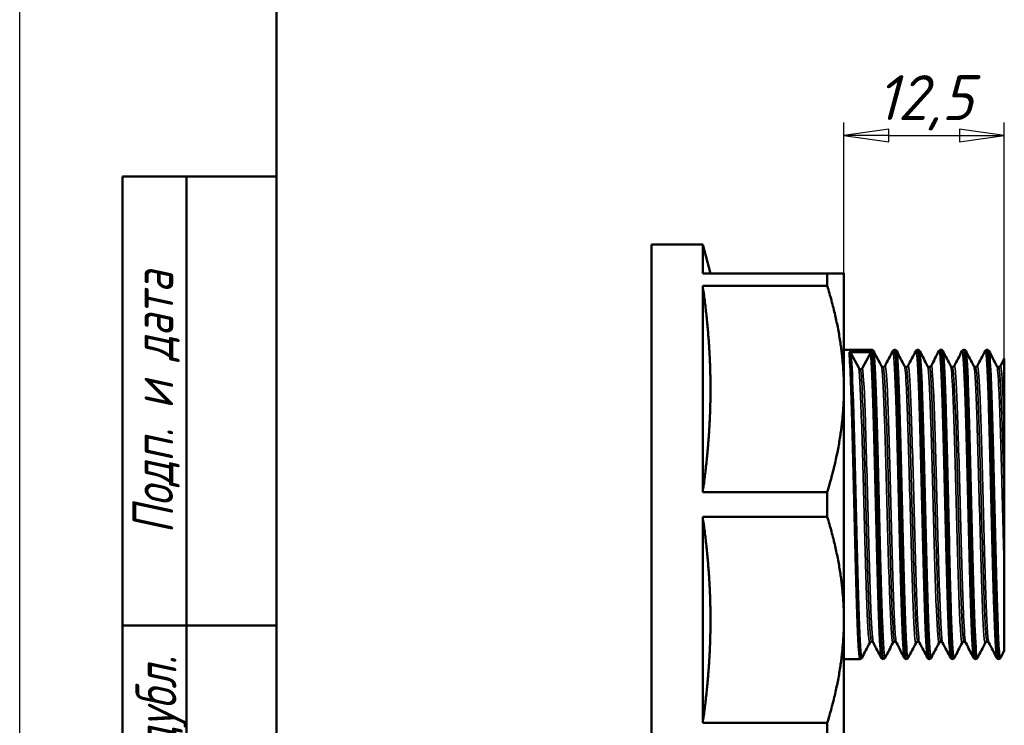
# Model space of a CAD drawing. Header units: millimetres. Extents: x -75 to 691, y -69 to 356.
# Tile 3 of 9: x 0 to 77, y 107 to 162. Entities that reach past the tile are written whole.
import ezdxf
from ezdxf.enums import TextEntityAlignment as Align

# ---------------------------------------------------------------- set-up
doc = ezdxf.new("R2010")
doc.units = ezdxf.units.MM
for name, color, linetype, lineweight in [('Видимые тонкие (ГОСТ)', 7, 'Continuous', 35), ('Видимый контур (ГОСТ)', 7, 'Continuous', 50), ('Кромка (ГОСТ)', 7, 'Continuous', 50), ('Обозначение (ГОСТ)', 7, 'Continuous', 25), ('Размер (ГОСТ)', 7, 'Continuous', 25), ('Эскизная геометрия (ГОСТ)', 7, 'Continuous', 50)]:
    doc.layers.add(name, color=color, linetype=linetype, lineweight=lineweight)
doc.styles.get("Standard").update_dxf_attribs({"font": 'GOST Common Italic.ttf'})
doc.styles.add('Альтернативный текст (ГОСТ)', font='txt', dxfattribs={"width": 0.8})
doc.styles.add('Обычный текст (ГОСТ)', font='GOST Common Italic.ttf')
doc.dimstyles.new('Обычный (ГОСТ)', dxfattribs={"dimtxt": 3.5, "dimasz": 3.5, "dimexe": 1, "dimexo": 0, "dimgap": 0.5, "dimtad": 1, "dimrnd": 1e-08, "dimtxsty": 'Обычный текст (ГОСТ)', "dimblk": 'Filled-1', "dimcen": 0.09, "dimdle": 15, "dimclrd": 256, "dimclre": 256, "dimclrt": 256, "dimazin": 2, "dimtfac": 0.714286, "dimtdec": 3, "dimtmove": 0, "dimatfit": 3, "dimfxl": 1, "dimtolj": 1, "dimlwd": 25, "dimlwe": 25, "dimarcsym": 0})

# ---------------------------------------------------------------- blocks, each defined once
blk = doc.blocks.new('ГОСТ - Доп. графы 1')
at = {"layer": 'Эскизная геометрия (ГОСТ)'}
for p, q in [((-12, 0), (-12, 145)), ((-12, 145), (0, 145)), ((-7, 145), (-7, 0)), ((-12, 110), (-7, 110)), ((-7, 110), (0, 110))]:
    blk.add_line(p, q, dxfattribs=at)
at = {"layer": 'Обозначение (ГОСТ)', "char_height": 3.17, "attachment_point": 5, "rotation": 90, "style": 'Альтернативный текст (ГОСТ)'}
for s, insert, width in [('\\fGOST Common|b0|i1;\\H3.1700;Подп. и дата', (-9.373, 127.414), 34.76787), ('\\fGOST Common|b0|i1;\\H3.1700;Инв. № дубл.', (-8.947, 97.547), 24.84382)]:
    blk.add_mtext(s, dxfattribs=dict(at, insert=insert, width=width))
at = {"layer": 'Обозначение (ГОСТ)', "lineweight": 30, "width": 0.8, "flags": 17}
for tag, p in [('Подп._и_дата_2', (-3.532, 127.511)), ('Инв._номер_дубликата', (-3.406, 97.466)), ('Взамен_инв._номера', (-3.46, 72.529)), ('Подп._и_дата_1', (-3.422, 42.352)), ('ИНВЕНТАРНЫЙ_НОМЕР', (-3.329, 12.683))]:
    blk.add_attdef(tag, text='', height=3.17, rotation=90, dxfattribs=at).set_placement(p, align=Align.MIDDLE_CENTER)
blk = doc.blocks.new('Рамки ГОСТ_ граница 297x210')
at = {"layer": 'Кромка (ГОСТ)', "lineweight": 25}
blk.add_line((0, 0), (0, 297), dxfattribs=at)
at = {"layer": 'Кромка (ГОСТ)'}
blk.add_line((20, 292), (20, 5), dxfattribs=at)
blk = doc.blocks.new('Filled-1')
at = {"color": 0}
for p, q in [((0, 0), (-1, 0.143)), ((-1, 0.143), (-1, -0.143)), ((-1, 0), (0, 0)), ((-1, -0.143), (0, 0))]:
    blk.add_line(p, q, dxfattribs=at)
at = {"color": 0, "flags": 128}
blk.add_lwpolyline([(-1, -0.143), (0, 0), (-1, 0.143), (-1, -0.143)], dxfattribs=at)
at = {"color": 0}
blk.add_solid([(-1, -0.143), (0, 0), (-1, 0.143), (-1, -0.143)], dxfattribs=at)
blk = doc.blocks.new('*D10')
at = {"layer": 'Defpoints', "color": 0, "linetype": 'Continuous', "transparency": 16777216}
for p in [(76.727, 153.198), (64.227, 142.447), (76.727, 124.718)]:
    blk.add_point(p, dxfattribs=at)
at = {"layer": 'Размер (ГОСТ)', "linetype": 'Continuous', "lineweight": 25, "transparency": 16777216}
for p, q in [((64.227, 142.447), (64.227, 154.198)), ((76.727, 124.718), (76.727, 154.198)), ((67.727, 153.198), (73.227, 153.198))]:
    blk.add_line(p, q, dxfattribs=at)
at = {"layer": 'Размер (ГОСТ)', "linetype": 'Continuous', "lineweight": 25, "transparency": 16777216, "xscale": 3.5, "yscale": 3.5, "zscale": 3.5, "rotation": 180}
blk.add_blockref('Filled-1', (64.227, 153.198), dxfattribs=at)
at = {"layer": 'Размер (ГОСТ)', "linetype": 'Continuous', "lineweight": 25, "transparency": 16777216, "xscale": 3.5, "yscale": 3.5, "zscale": 3.5}
blk.add_blockref('Filled-1', (76.727, 153.198), dxfattribs=at)
at = {"layer": 'Размер (ГОСТ)', "linetype": 'Continuous', "lineweight": 25, "transparency": 16777216, "insert": (66.762, 157.898), "char_height": 3.5, "attachment_point": 1, "style": 'Обычный текст (ГОСТ)'}
blk.add_mtext('\\A1;12,5', dxfattribs=at)

msp = doc.modelspace()

# ---------------------------------------------------------------- linework, layer by layer
at = {"layer": 'Видимые тонкие (ГОСТ)'}
for points, knots in [([(65.641, 112.508), (65.619, 112.463), (65.597, 112.525), (65.574, 112.7), (65.505, 113.241), (65.436, 114.847), (65.367, 117.129), (65.298, 119.398), (65.229, 122.316), (65.161, 125.18), (65.091, 128.058), (65.022, 130.856), (64.953, 132.896), (64.895, 134.621), (64.837, 135.801), (64.778, 136.224)], [39.223921, 39.223921, 39.223921, 39.223921, 39.458281, 39.458281, 39.458281, 40.182156, 40.182156, 40.182156, 40.902043, 40.902043, 40.902043, 41.625239, 41.625239, 41.625239, 42.236968, 42.236968, 42.236968, 42.236968]), ([(67.127, 112.51), (67.091, 112.579), (67.055, 112.924), (67.019, 113.538), (66.95, 114.717), (66.881, 116.879), (66.812, 119.501), (66.744, 122.11), (66.675, 125.151), (66.606, 127.895), (66.537, 130.645), (66.469, 133.073), (66.4, 134.594), (66.363, 135.402), (66.327, 135.959), (66.29, 136.224)], [39.315895, 39.315895, 39.315895, 39.315895, 39.691846, 39.691846, 39.691846, 40.414299, 40.414299, 40.414299, 41.133167, 41.133167, 41.133167, 41.853792, 41.853792, 41.853792, 42.236968, 42.236968, 42.236968, 42.236968]), ([(67.441, 112.502), (67.438, 112.495), (67.435, 112.491), (67.431, 112.489), (67.362, 112.458), (67.294, 113.506), (67.225, 115.38), (67.156, 117.252), (67.087, 119.932), (67.018, 122.775), (66.95, 125.615), (66.881, 128.592), (66.812, 130.992), (66.744, 133.39), (66.675, 135.191), (66.606, 135.963), (66.585, 136.207), (66.563, 136.347), (66.541, 136.387)], [32.940736, 32.940736, 32.940736, 32.940736, 32.975787, 32.975787, 32.975787, 33.696966, 33.696966, 33.696966, 34.417234, 34.417234, 34.417234, 35.136667, 35.136667, 35.136667, 35.855341, 35.855341, 35.855341, 36.082328, 36.082328, 36.082328, 36.082328]), ([(68.927, 112.506), (68.91, 112.537), (68.892, 112.632), (68.875, 112.794), (68.806, 113.438), (68.738, 115.131), (68.669, 117.464), (68.6, 119.794), (68.531, 122.741), (68.462, 125.598), (68.394, 128.451), (68.325, 131.189), (68.256, 133.154), (68.188, 135.117), (68.119, 136.292), (68.051, 136.398), (68.043, 136.41), (68.035, 136.408), (68.027, 136.392)], [33.03271, 33.03271, 33.03271, 33.03271, 33.213031, 33.213031, 33.213031, 33.933902, 33.933902, 33.933902, 34.653886, 34.653886, 34.653886, 35.373061, 35.373061, 35.373061, 36.091503, 36.091503, 36.091503, 36.174303, 36.174303, 36.174303, 36.174303]), ([(69.241, 112.505), (69.188, 112.41), (69.135, 112.93), (69.082, 114.013), (69.013, 115.414), (68.945, 117.745), (68.876, 120.446), (68.807, 123.145), (68.739, 126.192), (68.67, 128.855), (68.601, 131.517), (68.533, 133.773), (68.464, 135.082), (68.423, 135.864), (68.382, 136.304), (68.341, 136.385)], [26.65755, 26.65755, 26.65755, 26.65755, 27.214036, 27.214036, 27.214036, 27.933135, 27.933135, 27.933135, 28.651861, 28.651861, 28.651861, 29.370234, 29.370234, 29.370234, 29.799143, 29.799143, 29.799143, 29.799143]), ([(70.727, 112.502), (70.662, 112.63), (70.598, 113.688), (70.534, 115.463), (70.465, 117.354), (70.396, 120.043), (70.328, 122.885), (70.259, 125.725), (70.19, 128.692), (70.122, 131.076), (70.053, 133.459), (69.985, 135.239), (69.916, 135.988), (69.886, 136.313), (69.857, 136.443), (69.827, 136.385)], [26.749525, 26.749525, 26.749525, 26.749525, 27.424317, 27.424317, 27.424317, 28.143305, 28.143305, 28.143305, 28.861925, 28.861925, 28.861925, 29.580198, 29.580198, 29.580198, 29.891117, 29.891117, 29.891117, 29.891117]), ([(71.041, 112.51), (71.008, 112.446), (70.975, 112.617), (70.942, 113.03), (70.873, 113.887), (70.803, 115.777), (70.734, 118.242), (70.665, 120.704), (70.596, 123.719), (70.527, 126.555), (70.458, 129.389), (70.389, 132.019), (70.32, 133.81), (70.261, 135.361), (70.201, 136.27), (70.141, 136.391)], [20.374365, 20.374365, 20.374365, 20.374365, 20.72223, 20.72223, 20.72223, 21.445546, 21.445546, 21.445546, 22.168315, 22.168315, 22.168315, 22.890557, 22.890557, 22.890557, 23.515958, 23.515958, 23.515958, 23.515958]), ([(72.527, 112.508), (72.482, 112.598), (72.438, 113.115), (72.393, 114.031), (72.324, 115.446), (72.255, 117.801), (72.186, 120.524), (72.117, 123.245), (72.048, 126.31), (71.979, 128.976), (71.91, 131.64), (71.841, 133.882), (71.772, 135.161), (71.724, 136.057), (71.675, 136.475), (71.627, 136.387)], [20.466339, 20.466339, 20.466339, 20.466339, 20.933762, 20.933762, 20.933762, 21.656916, 21.656916, 21.656916, 22.379528, 22.379528, 22.379528, 23.10162, 23.10162, 23.10162, 23.607932, 23.607932, 23.607932, 23.607932]), ([(72.841, 112.504), (72.829, 112.478), (72.816, 112.488), (72.803, 112.534), (72.735, 112.783), (72.666, 114.098), (72.597, 116.164), (72.529, 118.229), (72.46, 121.027), (72.392, 123.888), (72.323, 126.748), (72.254, 129.645), (72.186, 131.887), (72.117, 134.128), (72.049, 135.694), (71.98, 136.21), (71.967, 136.307), (71.954, 136.367), (71.941, 136.39)], [14.09118, 14.09118, 14.09118, 14.09118, 14.224201, 14.224201, 14.224201, 14.942779, 14.942779, 14.942779, 15.661181, 15.661181, 15.661181, 16.379413, 16.379413, 16.379413, 17.097479, 17.097479, 17.097479, 17.232773, 17.232773, 17.232773, 17.232773]), ([(74.327, 112.508), (74.302, 112.554), (74.277, 112.732), (74.252, 113.044), (74.184, 113.907), (74.115, 115.788), (74.046, 118.235), (73.978, 120.682), (73.909, 123.674), (73.841, 126.495), (73.772, 129.316), (73.704, 131.941), (73.635, 133.742), (73.566, 135.543), (73.498, 136.505), (73.429, 136.397), (73.428, 136.396), (73.428, 136.395), (73.427, 136.393)], [14.183154, 14.183154, 14.183154, 14.183154, 14.443211, 14.443211, 14.443211, 15.161735, 15.161735, 15.161735, 15.880085, 15.880085, 15.880085, 16.598266, 16.598266, 16.598266, 17.316282, 17.316282, 17.316282, 17.324747, 17.324747, 17.324747, 17.324747]), ([(74.641, 112.502), (74.578, 112.386), (74.515, 113.159), (74.452, 114.678), (74.383, 116.334), (74.314, 118.861), (74.246, 121.652), (74.177, 124.442), (74.108, 127.472), (74.039, 130.012), (73.971, 132.551), (73.902, 134.579), (73.833, 135.609), (73.803, 136.068), (73.772, 136.327), (73.741, 136.385)], [7.807995, 7.807995, 7.807995, 7.807995, 8.468706, 8.468706, 8.468706, 9.188855, 9.188855, 9.188855, 9.908792, 9.908792, 9.908792, 10.62852, 10.62852, 10.62852, 10.949587, 10.949587, 10.949587, 10.949587]), ([(76.127, 112.502), (76.12, 112.514), (76.114, 112.535), (76.107, 112.566), (76.039, 112.893), (75.97, 114.287), (75.901, 116.414), (75.832, 118.54), (75.764, 121.38), (75.695, 124.25), (75.626, 127.119), (75.557, 129.993), (75.489, 132.182), (75.42, 134.37), (75.351, 135.853), (75.282, 136.275), (75.264, 136.389), (75.245, 136.426), (75.227, 136.388)], [7.899969, 7.899969, 7.899969, 7.899969, 7.967898, 7.967898, 7.967898, 8.688199, 8.688199, 8.688199, 9.408283, 9.408283, 9.408283, 10.128155, 10.128155, 10.128155, 10.847821, 10.847821, 10.847821, 11.041561, 11.041561, 11.041561, 11.041561]), ([(76.441, 112.509), (76.398, 112.43), (76.356, 112.744), (76.313, 113.445), (76.244, 114.574), (76.175, 116.693), (76.106, 119.291), (76.037, 121.887), (75.968, 124.939), (75.899, 127.708), (75.83, 130.476), (75.761, 132.937), (75.692, 134.497), (75.642, 135.635), (75.592, 136.286), (75.541, 136.388)], [1.524809, 1.524809, 1.524809, 1.524809, 1.973479, 1.973479, 1.973479, 2.695766, 2.695766, 2.695766, 3.417796, 3.417796, 3.417796, 4.139573, 4.139573, 4.139573, 4.666402, 4.666402, 4.666402, 4.666402]), ([(66.247, 113.672), (66.208, 113.598), (66.168, 113.828), (66.128, 114.363), (66.057, 115.316), (65.987, 117.229), (65.916, 119.615), (65.845, 121.989), (65.775, 124.809), (65.704, 127.365), (65.634, 129.927), (65.563, 132.2), (65.493, 133.608), (65.456, 134.338), (65.419, 134.84), (65.383, 135.08)], [39.218981, 39.218981, 39.218981, 39.218981, 39.635223, 39.635223, 39.635223, 40.376712, 40.376712, 40.376712, 41.114344, 41.114344, 41.114344, 41.853813, 41.853813, 41.853813, 42.236968, 42.236968, 42.236968, 42.236968]), ([(66.521, 113.667), (66.459, 113.792), (66.397, 114.686), (66.335, 116.193), (66.264, 117.909), (66.193, 120.401), (66.123, 123.04), (66.05, 125.764), (65.977, 128.617), (65.904, 130.832), (65.831, 133.048), (65.758, 134.603), (65.685, 135.08)], [39.320835, 39.320835, 39.320835, 39.320835, 39.970441, 39.970441, 39.970441, 40.710022, 40.710022, 40.710022, 41.473495, 41.473495, 41.473495, 42.236968, 42.236968, 42.236968, 42.236968]), ([(68.047, 113.665), (68.043, 113.655), (68.038, 113.651), (68.033, 113.65), (67.962, 113.65), (67.892, 114.677), (67.821, 116.472), (67.75, 118.264), (67.68, 120.805), (67.609, 123.453), (67.539, 126.097), (67.468, 128.823), (67.398, 130.945), (67.327, 133.063), (67.257, 134.558), (67.187, 135.054), (67.174, 135.146), (67.161, 135.203), (67.147, 135.227)], [32.935796, 32.935796, 32.935796, 32.935796, 32.986568, 32.986568, 32.986568, 33.726396, 33.726396, 33.726396, 34.465266, 34.465266, 34.465266, 35.203262, 35.203262, 35.203262, 35.940466, 35.940466, 35.940466, 36.077388, 36.077388, 36.077388, 36.077388]), ([(68.184, 113.745), (68.126, 113.752), (68.068, 114.419), (68.01, 115.654), (67.939, 117.161), (67.869, 119.499), (67.798, 122.076), (67.727, 124.65), (67.657, 127.438), (67.586, 129.733), (67.516, 132.026), (67.445, 133.806), (67.374, 134.624), (67.344, 134.973), (67.314, 135.146), (67.284, 135.144)], [32.986723, 32.986723, 32.986723, 32.986723, 33.593594, 33.593594, 33.593594, 34.334208, 34.334208, 34.334208, 35.07393, 35.07393, 35.07393, 35.812842, 35.812842, 35.812842, 36.128316, 36.128316, 36.128316, 36.128316]), ([(68.321, 113.671), (68.296, 113.716), (68.272, 113.878), (68.247, 114.159), (68.176, 114.967), (68.106, 116.748), (68.035, 119.053), (67.965, 121.355), (67.894, 124.158), (67.824, 126.754), (67.753, 129.348), (67.683, 131.711), (67.612, 133.248), (67.548, 134.642), (67.485, 135.346), (67.421, 135.229)], [33.03765, 33.03765, 33.03765, 33.03765, 33.294958, 33.294958, 33.294958, 34.034376, 34.034376, 34.034376, 34.772872, 34.772872, 34.772872, 35.510528, 35.510528, 35.510528, 36.179243, 36.179243, 36.179243, 36.179243]), ([(69.847, 113.673), (69.81, 113.601), (69.772, 113.803), (69.735, 114.279), (69.664, 115.172), (69.594, 117.023), (69.523, 119.366), (69.453, 121.707), (69.382, 124.518), (69.312, 127.091), (69.242, 129.662), (69.171, 131.972), (69.101, 133.44), (69.05, 134.507), (68.999, 135.121), (68.947, 135.225)], [26.65261, 26.65261, 26.65261, 26.65261, 27.046494, 27.046494, 27.046494, 27.784293, 27.784293, 27.784293, 28.521697, 28.521697, 28.521697, 29.258724, 29.258724, 29.258724, 29.794203, 29.794203, 29.794203, 29.794203]), ([(69.984, 113.747), (69.966, 113.745), (69.948, 113.805), (69.93, 113.929), (69.86, 114.42), (69.789, 115.908), (69.719, 118.017), (69.648, 120.126), (69.577, 122.835), (69.507, 125.46), (69.436, 128.084), (69.366, 130.599), (69.295, 132.371), (69.225, 134.14), (69.154, 135.152), (69.084, 135.152)], [26.703538, 26.703538, 26.703538, 26.703538, 26.89057, 26.89057, 26.89057, 27.630031, 27.630031, 27.630031, 28.369091, 28.369091, 28.369091, 29.107768, 29.107768, 29.107768, 29.84513, 29.84513, 29.84513, 29.84513]), ([(70.121, 113.667), (70.061, 113.787), (70.002, 114.612), (69.942, 116.012), (69.872, 117.669), (69.801, 120.116), (69.731, 122.737), (69.66, 125.357), (69.59, 128.125), (69.52, 130.347), (69.449, 132.568), (69.379, 134.222), (69.309, 134.893), (69.279, 135.172), (69.25, 135.28), (69.221, 135.222)], [26.754465, 26.754465, 26.754465, 26.754465, 27.377646, 27.377646, 27.377646, 28.115265, 28.115265, 28.115265, 28.852497, 28.852497, 28.852497, 29.589362, 29.589362, 29.589362, 29.896057, 29.896057, 29.896057, 29.896057]), ([(71.647, 113.665), (71.646, 113.662), (71.644, 113.659), (71.643, 113.657), (71.572, 113.563), (71.501, 114.503), (71.43, 116.238), (71.36, 117.972), (71.289, 120.483), (71.218, 123.132), (71.147, 125.78), (71.076, 128.54), (71.006, 130.712), (70.935, 132.883), (70.864, 134.446), (70.793, 135.004), (70.778, 135.125), (70.763, 135.199), (70.747, 135.226)], [20.369425, 20.369425, 20.369425, 20.369425, 20.385048, 20.385048, 20.385048, 21.127351, 21.127351, 21.127351, 21.869068, 21.869068, 21.869068, 22.610221, 22.610221, 22.610221, 23.350832, 23.350832, 23.350832, 23.511018, 23.511018, 23.511018, 23.511018]), ([(71.784, 113.748), (71.733, 113.753), (71.681, 114.27), (71.63, 115.252), (71.559, 116.61), (71.488, 118.846), (71.417, 121.388), (71.346, 123.928), (71.275, 126.749), (71.204, 129.133), (71.133, 131.514), (71.063, 133.435), (70.992, 134.406), (70.956, 134.898), (70.92, 135.144), (70.884, 135.144)], [20.420352, 20.420352, 20.420352, 20.420352, 20.957893, 20.957893, 20.957893, 21.701326, 21.701326, 21.701326, 22.444188, 22.444188, 22.444188, 23.186501, 23.186501, 23.186501, 23.561945, 23.561945, 23.561945, 23.561945]), ([(71.921, 113.671), (71.897, 113.714), (71.873, 113.865), (71.85, 114.126), (71.779, 114.91), (71.708, 116.678), (71.637, 118.981), (71.567, 121.282), (71.496, 124.095), (71.425, 126.704), (71.354, 129.312), (71.283, 131.691), (71.213, 133.239), (71.149, 134.639), (71.085, 135.346), (71.021, 135.229)], [20.471279, 20.471279, 20.471279, 20.471279, 20.718245, 20.718245, 20.718245, 21.460282, 21.460282, 21.460282, 22.201743, 22.201743, 22.201743, 22.942651, 22.942651, 22.942651, 23.612872, 23.612872, 23.612872, 23.612872]), ([(73.447, 113.673), (73.412, 113.604), (73.376, 113.783), (73.34, 114.215), (73.269, 115.062), (73.199, 116.87), (73.129, 119.187), (73.058, 121.503), (72.988, 124.305), (72.918, 126.888), (72.847, 129.471), (72.777, 131.811), (72.706, 133.321), (72.653, 134.459), (72.6, 135.118), (72.547, 135.225)], [14.08624, 14.08624, 14.08624, 14.08624, 14.46196, 14.46196, 14.46196, 15.199073, 15.199073, 15.199073, 15.936004, 15.936004, 15.936004, 16.672757, 16.672757, 16.672757, 17.227832, 17.227832, 17.227832, 17.227832]), ([(73.584, 113.745), (73.571, 113.744), (73.558, 113.775), (73.545, 113.842), (73.474, 114.2), (73.404, 115.563), (73.333, 117.587), (73.263, 119.61), (73.192, 122.273), (73.122, 124.906), (73.051, 127.539), (72.981, 130.115), (72.91, 131.985), (72.84, 133.856), (72.769, 135.003), (72.699, 135.138), (72.694, 135.147), (72.689, 135.152), (72.684, 135.152)], [14.137167, 14.137167, 14.137167, 14.137167, 14.273585, 14.273585, 14.273585, 15.01232, 15.01232, 15.01232, 15.75087, 15.75087, 15.75087, 16.489241, 16.489241, 16.489241, 17.227437, 17.227437, 17.227437, 17.27876, 17.27876, 17.27876, 17.27876]), ([(73.721, 113.668), (73.665, 113.782), (73.609, 114.516), (73.552, 115.775), (73.482, 117.355), (73.412, 119.747), (73.341, 122.349), (73.271, 124.95), (73.201, 127.737), (73.13, 130.01), (73.06, 132.282), (72.99, 134.019), (72.919, 134.784), (72.886, 135.141), (72.853, 135.285), (72.821, 135.222)], [14.188094, 14.188094, 14.188094, 14.188094, 14.775305, 14.775305, 14.775305, 15.51234, 15.51234, 15.51234, 16.249194, 16.249194, 16.249194, 16.985873, 16.985873, 16.985873, 17.329687, 17.329687, 17.329687, 17.329687]), ([(75.247, 113.665), (75.246, 113.662), (75.244, 113.659), (75.243, 113.657), (75.172, 113.564), (75.102, 114.495), (75.031, 116.217), (74.961, 117.937), (74.89, 120.43), (74.82, 123.067), (74.749, 125.703), (74.679, 128.458), (74.608, 130.636), (74.538, 132.813), (74.467, 134.393), (74.396, 134.979), (74.38, 135.114), (74.364, 135.196), (74.347, 135.226)], [7.803054, 7.803054, 7.803054, 7.803054, 7.818879, 7.818879, 7.818879, 8.557866, 8.557866, 8.557866, 9.296625, 9.296625, 9.296625, 10.03516, 10.03516, 10.03516, 10.773476, 10.773476, 10.773476, 10.944647, 10.944647, 10.944647, 10.944647]), ([(75.384, 113.749), (75.336, 113.753), (75.288, 114.202), (75.24, 115.065), (75.169, 116.338), (75.099, 118.498), (75.028, 120.999), (74.957, 123.5), (74.887, 126.316), (74.816, 128.736), (74.745, 131.155), (74.675, 133.154), (74.604, 134.228), (74.564, 134.835), (74.524, 135.143), (74.484, 135.144)], [7.853982, 7.853982, 7.853982, 7.853982, 8.356437, 8.356437, 8.356437, 9.096835, 9.096835, 9.096835, 9.837008, 9.837008, 9.837008, 10.576959, 10.576959, 10.576959, 10.995574, 10.995574, 10.995574, 10.995574]), ([(75.521, 113.671), (75.499, 113.71), (75.477, 113.842), (75.455, 114.068), (75.385, 114.801), (75.314, 116.515), (75.244, 118.778), (75.173, 121.04), (75.103, 123.829), (75.032, 126.442), (74.962, 129.054), (74.891, 131.464), (74.82, 133.065), (74.754, 134.577), (74.687, 135.354), (74.621, 135.23)], [7.904909, 7.904909, 7.904909, 7.904909, 8.133026, 8.133026, 8.133026, 8.871915, 8.871915, 8.871915, 9.610578, 9.610578, 9.610578, 10.349019, 10.349019, 10.349019, 11.046501, 11.046501, 11.046501, 11.046501]), ([(76.727, 119.248), (76.656, 121.584), (76.585, 124.405), (76.515, 126.995), (76.444, 129.585), (76.373, 131.919), (76.302, 133.406), (76.251, 134.493), (76.199, 135.12), (76.147, 135.225)], [2.639124, 2.639124, 2.639124, 2.639124, 3.379859, 3.379859, 3.379859, 4.120329, 4.120329, 4.120329, 4.661462, 4.661462, 4.661462, 4.661462]), ([(76.727, 124.718), (76.656, 127.365), (76.585, 129.974), (76.514, 131.879), (76.443, 133.785), (76.373, 134.969), (76.302, 135.132), (76.296, 135.145), (76.29, 135.152), (76.284, 135.151)], [3.166882, 3.166882, 3.166882, 3.166882, 3.909009, 3.909009, 3.909009, 4.650873, 4.650873, 4.650873, 4.712389, 4.712389, 4.712389, 4.712389]), ([(76.727, 130.119), (76.656, 132.386), (76.585, 134.101), (76.515, 134.831), (76.483, 135.155), (76.452, 135.283), (76.421, 135.222)], [3.69464, 3.69464, 3.69464, 3.69464, 4.434999, 4.434999, 4.434999, 4.763316, 4.763316, 4.763316, 4.763316]), ([(66.384, 113.749), (66.36, 113.747), (66.337, 113.852), (66.313, 114.067), (66.242, 114.716), (66.171, 116.361), (66.1, 118.581), (66.03, 120.789), (65.959, 123.544), (65.888, 126.15), (65.817, 128.765), (65.747, 131.204), (65.676, 132.846), (65.628, 133.94), (65.581, 134.683), (65.534, 134.99)], [39.269908, 39.269908, 39.269908, 39.269908, 39.51691, 39.51691, 39.51691, 40.260725, 40.260725, 40.260725, 41.000449, 41.000449, 41.000449, 41.742756, 41.742756, 41.742756, 42.236968, 42.236968, 42.236968, 42.236968])]:
    msp.add_open_spline(points, degree=3, knots=knots, dxfattribs=at)
at = {"layer": 'Видимый контур (ГОСТ)'}
for p, q in [((49.227, 104.197), (49.227, 144.697)), ((49.227, 144.697), (53.227, 144.697)), ((53.227, 142.447), (53.227, 144.697)), ((53.83, 142.447), (53.227, 144.697)), ((62.928, 142.447), (53.227, 142.447)), ((62.928, 142.447), (62.928, 141.481)), ((64.227, 133.447), (64.227, 142.447)), ((62.928, 141.481), (53.227, 141.481)), ((53.227, 125.413), (53.227, 141.481)), ((64.227, 136.497), (66.385, 136.497)), ((64.635, 136.314), (66.434, 136.314)), ((65.383, 135.08), (64.778, 136.224)), ((66.29, 136.224), (65.685, 135.08)), ((68.184, 136.497), (68.185, 136.497)), ((69.984, 136.497), (69.985, 136.497)), ((71.784, 136.497), (71.785, 136.497)), ((73.584, 136.497), (73.585, 136.497)), ((75.384, 136.497), (75.385, 136.497)), ((76.421, 135.23), (76.727, 135.817)), ((76.727, 135.817), (76.727, 130.119)), ((64.227, 115.447), (64.227, 133.447)), ((76.727, 130.119), (76.727, 124.718)), ((62.928, 125.413), (53.227, 125.413)), ((62.928, 125.413), (62.928, 123.481)), ((76.727, 124.718), (76.727, 119.248)), ((62.928, 123.481), (53.227, 123.481)), ((53.227, 107.413), (53.227, 123.481)), ((76.727, 119.248), (76.727, 113.049)), ((64.227, 106.447), (64.227, 115.447)), ((76.727, 113.049), (76.441, 112.501)), ((64.227, 112.397), (65.485, 112.397)), ((67.284, 112.397), (67.285, 112.397)), ((69.084, 112.397), (69.085, 112.397)), ((70.884, 112.397), (70.885, 112.397)), ((72.684, 112.397), (72.685, 112.397)), ((74.484, 112.397), (74.485, 112.397)), ((76.284, 112.397), (76.285, 112.397)), ((62.928, 107.413), (53.227, 107.413)), ((62.928, 107.413), (62.928, 106.447))]:
    msp.add_line(p, q, dxfattribs=at)
for centre, start_param, end_param in [((64.627, 136.146), 3.621558, 4.667886), ((66.441, 136.146), 4.756892, 5.80322), ((65.534, 135.157), 0.479966, 1.570796), ((65.534, 135.157), 1.570796, 2.661627)]:
    msp.add_ellipse(centre, major_axis=(-0.17, 0), ratio=0.984808, start_param=start_param, end_param=end_param, dxfattribs=at)
for points, weights in [([(62.928, 142.447), (64.227, 142.447), (64.227, 142.447)], [1.01293760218, 1.03742286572, 1]), ([(53.83, 133.447), (53.83, 137.228), (53.227, 141.481)], [1, 1.0307764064, 1]), ([(64.227, 133.447), (64.227, 137.228), (62.928, 141.481)], [1, 1.03742286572, 1.01293760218]), ([(53.227, 125.413), (53.83, 129.666), (53.83, 133.447)], [1, 1.0307764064, 1]), ([(62.928, 125.413), (64.227, 129.666), (64.227, 133.447)], [1.01293760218, 1.03742286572, 1]), ([(53.83, 115.447), (53.83, 119.228), (53.227, 123.481)], [1, 1.0307764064, 1]), ([(64.227, 115.447), (64.227, 119.228), (62.928, 123.481)], [1, 1.03742286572, 1.01293760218]), ([(53.227, 107.413), (53.83, 111.666), (53.83, 115.447)], [1, 1.0307764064, 1]), ([(62.928, 107.413), (64.227, 111.666), (64.227, 115.447)], [1.01293760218, 1.03742286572, 1])]:
    msp.add_rational_spline(points, weights, degree=2, dxfattribs=at)
for points, knots in [([(65.485, 112.405), (65.451, 112.404), (65.417, 112.649), (65.383, 113.143), (65.314, 114.146), (65.245, 116.166), (65.177, 118.715), (65.108, 121.251), (65.039, 124.289), (64.971, 127.101), (64.902, 129.922), (64.833, 132.492), (64.765, 134.193), (64.721, 135.266), (64.678, 135.997), (64.635, 136.314)], [39.268849, 39.268849, 39.268849, 39.268849, 39.623484, 39.623484, 39.623484, 40.344962, 40.344962, 40.344962, 41.062751, 41.062751, 41.062751, 41.782731, 41.782731, 41.782731, 42.236968, 42.236968, 42.236968, 42.236968]), ([(66.385, 136.497), (66.421, 136.496), (66.455, 136.482), (66.499, 136.452), (66.512, 136.437), (66.531, 136.412), (66.537, 136.402), (66.541, 136.393)], [0, 0, 0, 0, 0.02071765, 0.02071765, 0.03994258, 0.03994258, 0.05753636, 0.05753636, 0.05753636, 0.05753636]), ([(67.285, 112.402), (67.269, 112.399), (67.252, 112.454), (67.236, 112.57), (67.167, 113.057), (67.099, 114.608), (67.03, 116.852), (66.961, 119.094), (66.893, 122.006), (66.824, 124.89), (66.755, 127.772), (66.687, 130.601), (66.618, 132.702), (66.55, 134.8), (66.481, 136.153), (66.413, 136.438), (66.403, 136.477), (66.394, 136.496), (66.385, 136.495)], [32.985664, 32.985664, 32.985664, 32.985664, 33.156047, 33.156047, 33.156047, 33.875618, 33.875618, 33.875618, 34.594299, 34.594299, 34.594299, 35.312168, 35.312168, 35.312168, 36.0293, 36.0293, 36.0293, 36.128316, 36.128316, 36.128316, 36.128316]), ([(66.434, 136.314), (66.503, 135.811), (66.571, 134.236), (66.64, 131.971), (66.709, 129.715), (66.778, 126.793), (66.846, 123.907), (66.915, 121.022), (66.984, 118.198), (67.052, 116.112), (67.121, 114.027), (67.19, 112.698), (67.258, 112.444), (67.267, 112.413), (67.275, 112.398), (67.284, 112.399)], [-42.236968, -42.236968, -42.236968, -42.236968, -41.515068, -41.515068, -41.515068, -40.795851, -40.795851, -40.795851, -40.076856, -40.076856, -40.076856, -39.358078, -39.358078, -39.358078, -39.269908, -39.269908, -39.269908, -39.269908]), ([(68.027, 136.393), (68.034, 136.408), (68.044, 136.425), (68.077, 136.457), (68.092, 136.469), (68.131, 136.488), (68.157, 136.496), (68.183, 136.497)], [0, 0, 0, 0, 0.02794564, 0.02794564, 0.04249195, 0.04249195, 0.05756454, 0.05756454, 0.05756454, 0.05756454]), ([(68.183, 136.489), (68.218, 136.49), (68.253, 136.234), (68.287, 135.719), (68.356, 134.7), (68.424, 132.678), (68.493, 130.138), (68.561, 127.598), (68.63, 124.561), (68.698, 121.752), (68.767, 118.944), (68.835, 116.389), (68.904, 114.696), (68.964, 113.214), (69.024, 112.405), (69.084, 112.399)], [-36.129374, -36.129374, -36.129374, -36.129374, -35.76691, -35.76691, -35.76691, -35.049336, -35.049336, -35.049336, -34.331945, -34.331945, -34.331945, -33.614733, -33.614733, -33.614733, -32.986723, -32.986723, -32.986723, -32.986723]), ([(68.185, 136.497), (68.221, 136.496), (68.255, 136.482), (68.299, 136.452), (68.312, 136.437), (68.331, 136.412), (68.337, 136.402), (68.341, 136.393)], [0, 0, 0, 0, 0.02071765, 0.02071765, 0.03994258, 0.03994258, 0.05753636, 0.05753636, 0.05753636, 0.05753636]), ([(69.085, 112.398), (69.021, 112.399), (68.957, 113.327), (68.893, 114.999), (68.824, 116.787), (68.756, 119.413), (68.687, 122.247), (68.619, 125.079), (68.55, 128.096), (68.482, 130.577), (68.413, 133.056), (68.345, 134.978), (68.276, 135.885), (68.246, 136.29), (68.215, 136.49), (68.185, 136.489)], [26.702479, 26.702479, 26.702479, 26.702479, 27.373054, 27.373054, 27.373054, 28.090699, 28.090699, 28.090699, 28.807977, 28.807977, 28.807977, 29.524906, 29.524906, 29.524906, 29.84513, 29.84513, 29.84513, 29.84513]), ([(69.827, 136.393), (69.834, 136.408), (69.844, 136.425), (69.877, 136.457), (69.892, 136.469), (69.931, 136.488), (69.957, 136.496), (69.983, 136.497)], [0, 0, 0, 0, 0.02794564, 0.02794564, 0.04249195, 0.04249195, 0.05756454, 0.05756454, 0.05756454, 0.05756454]), ([(69.983, 136.492), (70.036, 136.487), (70.09, 135.865), (70.143, 134.687), (70.212, 133.155), (70.281, 130.702), (70.35, 127.92), (70.419, 125.141), (70.488, 122.06), (70.557, 119.422), (70.626, 116.787), (70.695, 114.617), (70.764, 113.438), (70.804, 112.754), (70.844, 112.407), (70.884, 112.405)], [-29.846189, -29.846189, -29.846189, -29.846189, -29.289819, -29.289819, -29.289819, -28.566713, -28.566713, -28.566713, -27.844192, -27.844192, -27.844192, -27.122237, -27.122237, -27.122237, -26.703538, -26.703538, -26.703538, -26.703538]), ([(69.985, 136.497), (70.021, 136.496), (70.055, 136.482), (70.099, 136.452), (70.112, 136.437), (70.131, 136.412), (70.137, 136.402), (70.141, 136.393)], [0, 0, 0, 0, 0.02071765, 0.02071765, 0.03994258, 0.03994258, 0.05753636, 0.05753636, 0.05753636, 0.05753636]), ([(70.885, 112.404), (70.839, 112.406), (70.794, 112.855), (70.749, 113.727), (70.68, 115.051), (70.611, 117.338), (70.542, 120.037), (70.473, 122.733), (70.404, 125.815), (70.335, 128.54), (70.266, 131.263), (70.198, 133.605), (70.129, 135.002), (70.081, 135.978), (70.033, 136.486), (69.985, 136.491)], [20.419294, 20.419294, 20.419294, 20.419294, 20.894606, 20.894606, 20.894606, 21.616412, 21.616412, 21.616412, 22.337677, 22.337677, 22.337677, 23.058422, 23.058422, 23.058422, 23.561945, 23.561945, 23.561945, 23.561945]), ([(71.627, 136.393), (71.634, 136.408), (71.644, 136.425), (71.677, 136.457), (71.692, 136.469), (71.731, 136.488), (71.757, 136.496), (71.783, 136.497)], [0, 0, 0, 0, 0.02794564, 0.02794564, 0.04249195, 0.04249195, 0.05756454, 0.05756454, 0.05756454, 0.05756454]), ([(71.783, 136.497), (71.787, 136.497), (71.791, 136.494), (71.796, 136.487), (71.864, 136.366), (71.933, 135.167), (72.002, 133.176), (72.07, 131.186), (72.139, 128.423), (72.207, 125.549), (72.276, 122.677), (72.345, 119.718), (72.413, 117.382), (72.482, 115.046), (72.55, 113.352), (72.619, 112.705), (72.64, 112.501), (72.662, 112.401), (72.684, 112.403)], [-23.563004, -23.563004, -23.563004, -23.563004, -23.520252, -23.520252, -23.520252, -22.801276, -22.801276, -22.801276, -22.082729, -22.082729, -22.082729, -21.364591, -21.364591, -21.364591, -20.646844, -20.646844, -20.646844, -20.420352, -20.420352, -20.420352, -20.420352]), ([(72.685, 112.405), (72.658, 112.402), (72.632, 112.551), (72.605, 112.855), (72.537, 113.642), (72.468, 115.459), (72.4, 117.873), (72.331, 120.287), (72.263, 123.276), (72.194, 126.128), (72.126, 128.979), (72.058, 131.668), (71.989, 133.554), (71.921, 135.432), (71.853, 136.497), (71.785, 136.497)], [14.136108, 14.136108, 14.136108, 14.136108, 14.413743, 14.413743, 14.413743, 15.130905, 15.130905, 15.130905, 15.847893, 15.847893, 15.847893, 16.564713, 16.564713, 16.564713, 17.27876, 17.27876, 17.27876, 17.27876]), ([(71.785, 136.497), (71.821, 136.496), (71.855, 136.482), (71.899, 136.452), (71.912, 136.437), (71.931, 136.412), (71.937, 136.402), (71.941, 136.393)], [0, 0, 0, 0, 0.02071765, 0.02071765, 0.03994258, 0.03994258, 0.05753636, 0.05753636, 0.05753636, 0.05753636]), ([(73.427, 136.393), (73.434, 136.408), (73.444, 136.425), (73.477, 136.457), (73.492, 136.469), (73.531, 136.488), (73.557, 136.496), (73.583, 136.497)], [0, 0, 0, 0, 0.02794564, 0.02794564, 0.04249195, 0.04249195, 0.05756454, 0.05756454, 0.05756454, 0.05756454]), ([(73.583, 136.491), (73.605, 136.494), (73.626, 136.398), (73.647, 136.2), (73.716, 135.561), (73.785, 133.861), (73.854, 131.512), (73.923, 129.166), (73.992, 126.194), (74.061, 123.311), (74.129, 120.432), (74.198, 117.669), (74.267, 115.684), (74.336, 113.702), (74.404, 112.514), (74.473, 112.406), (74.476, 112.4), (74.48, 112.397), (74.484, 112.398)], [-17.279818, -17.279818, -17.279818, -17.279818, -17.056314, -17.056314, -17.056314, -16.334388, -16.334388, -16.334388, -15.613533, -15.613533, -15.613533, -14.893668, -14.893668, -14.893668, -14.174716, -14.174716, -14.174716, -14.137167, -14.137167, -14.137167, -14.137167]), ([(73.585, 136.497), (73.621, 136.496), (73.655, 136.482), (73.699, 136.452), (73.712, 136.437), (73.731, 136.412), (73.737, 136.402), (73.741, 136.393)], [0, 0, 0, 0, 0.02071765, 0.02071765, 0.03994258, 0.03994258, 0.05753636, 0.05753636, 0.05753636, 0.05753636]), ([(74.485, 112.399), (74.475, 112.398), (74.466, 112.416), (74.457, 112.454), (74.388, 112.732), (74.319, 114.086), (74.251, 116.188), (74.182, 118.29), (74.114, 121.124), (74.045, 124.008), (73.976, 126.893), (73.908, 129.803), (73.839, 132.044), (73.771, 134.283), (73.702, 135.833), (73.633, 136.323), (73.617, 136.439), (73.601, 136.495), (73.585, 136.493)], [7.852923, 7.852923, 7.852923, 7.852923, 7.950712, 7.950712, 7.950712, 8.669645, 8.669645, 8.669645, 9.388363, 9.388363, 9.388363, 10.106869, 10.106869, 10.106869, 10.82517, 10.82517, 10.82517, 10.995574, 10.995574, 10.995574, 10.995574]), ([(75.227, 136.393), (75.234, 136.408), (75.244, 136.425), (75.277, 136.457), (75.292, 136.469), (75.331, 136.488), (75.357, 136.496), (75.383, 136.497)], [0, 0, 0, 0, 0.02794564, 0.02794564, 0.04249195, 0.04249195, 0.05756454, 0.05756454, 0.05756454, 0.05756454]), ([(75.383, 136.489), (75.423, 136.489), (75.463, 136.145), (75.503, 135.466), (75.572, 134.297), (75.64, 132.145), (75.709, 129.526), (75.777, 126.913), (75.846, 123.859), (75.914, 121.091), (75.984, 118.303), (76.053, 115.831), (76.122, 114.275), (76.176, 113.057), (76.23, 112.407), (76.284, 112.401)], [-10.996633, -10.996633, -10.996633, -10.996633, -10.578775, -10.578775, -10.578775, -9.859875, -9.859875, -9.859875, -9.142565, -9.142565, -9.142565, -8.419702, -8.419702, -8.419702, -7.853982, -7.853982, -7.853982, -7.853982]), ([(75.385, 136.497), (75.421, 136.496), (75.455, 136.482), (75.499, 136.452), (75.512, 136.437), (75.531, 136.412), (75.537, 136.402), (75.541, 136.393)], [0, 0, 0, 0, 0.02071765, 0.02071765, 0.03994258, 0.03994258, 0.05753636, 0.05753636, 0.05753636, 0.05753636]), ([(76.285, 112.399), (76.225, 112.403), (76.166, 113.191), (76.107, 114.641), (76.038, 116.323), (75.969, 118.883), (75.9, 121.702), (75.832, 124.52), (75.763, 127.573), (75.694, 130.126), (75.625, 132.678), (75.556, 134.707), (75.488, 135.726), (75.453, 136.235), (75.419, 136.489), (75.385, 136.489)], [1.569738, 1.569738, 1.569738, 1.569738, 2.190901, 2.190901, 2.190901, 2.911734, 2.911734, 2.911734, 3.632312, 3.632312, 3.632312, 4.352641, 4.352641, 4.352641, 4.712389, 4.712389, 4.712389, 4.712389]), ([(67.147, 135.23), (67.15, 135.224), (67.156, 135.213), (67.183, 135.187), (67.197, 135.176), (67.234, 135.159), (67.259, 135.152), (67.284, 135.152)], [0, 0, 0, 0, 0.02797914, 0.02797914, 0.04266914, 0.04266914, 0.05791346, 0.05791346, 0.05791346, 0.05791346]), ([(67.284, 135.152), (67.32, 135.152), (67.354, 135.166), (67.393, 135.192), (67.403, 135.204), (67.416, 135.221), (67.419, 135.226), (67.421, 135.23)], [0, 0, 0, 0, 0.02158966, 0.02158966, 0.04031281, 0.04031281, 0.05788949, 0.05788949, 0.05788949, 0.05788949]), ([(68.947, 135.23), (68.95, 135.224), (68.956, 135.213), (68.983, 135.187), (68.997, 135.176), (69.034, 135.159), (69.059, 135.152), (69.084, 135.152)], [0, 0, 0, 0, 0.02797914, 0.02797914, 0.04266914, 0.04266914, 0.05791346, 0.05791346, 0.05791346, 0.05791346]), ([(69.084, 135.152), (69.12, 135.152), (69.154, 135.166), (69.193, 135.192), (69.203, 135.204), (69.216, 135.221), (69.219, 135.226), (69.221, 135.23)], [0, 0, 0, 0, 0.02158966, 0.02158966, 0.04031281, 0.04031281, 0.05788949, 0.05788949, 0.05788949, 0.05788949]), ([(70.747, 135.23), (70.75, 135.224), (70.756, 135.213), (70.783, 135.187), (70.797, 135.176), (70.834, 135.159), (70.859, 135.152), (70.884, 135.152)], [0, 0, 0, 0, 0.02797914, 0.02797914, 0.04266914, 0.04266914, 0.05791346, 0.05791346, 0.05791346, 0.05791346]), ([(70.884, 135.152), (70.92, 135.152), (70.954, 135.166), (70.993, 135.192), (71.003, 135.204), (71.016, 135.221), (71.019, 135.226), (71.021, 135.23)], [0, 0, 0, 0, 0.02158966, 0.02158966, 0.04031281, 0.04031281, 0.05788949, 0.05788949, 0.05788949, 0.05788949]), ([(72.547, 135.23), (72.55, 135.224), (72.556, 135.213), (72.583, 135.187), (72.597, 135.176), (72.634, 135.159), (72.659, 135.152), (72.684, 135.152)], [0, 0, 0, 0, 0.02797914, 0.02797914, 0.04266914, 0.04266914, 0.05791346, 0.05791346, 0.05791346, 0.05791346]), ([(72.684, 135.152), (72.72, 135.152), (72.754, 135.166), (72.793, 135.192), (72.803, 135.204), (72.816, 135.221), (72.819, 135.226), (72.821, 135.23)], [0, 0, 0, 0, 0.02158966, 0.02158966, 0.04031281, 0.04031281, 0.05788949, 0.05788949, 0.05788949, 0.05788949]), ([(74.347, 135.23), (74.35, 135.224), (74.356, 135.213), (74.383, 135.187), (74.397, 135.176), (74.434, 135.159), (74.459, 135.152), (74.484, 135.152)], [0, 0, 0, 0, 0.02797914, 0.02797914, 0.04266914, 0.04266914, 0.05791346, 0.05791346, 0.05791346, 0.05791346]), ([(74.484, 135.152), (74.52, 135.152), (74.554, 135.166), (74.593, 135.192), (74.603, 135.204), (74.616, 135.221), (74.619, 135.226), (74.621, 135.23)], [0, 0, 0, 0, 0.02158966, 0.02158966, 0.04031281, 0.04031281, 0.05788949, 0.05788949, 0.05788949, 0.05788949]), ([(76.147, 135.23), (76.15, 135.224), (76.156, 135.213), (76.183, 135.187), (76.197, 135.176), (76.234, 135.159), (76.259, 135.152), (76.284, 135.152)], [0, 0, 0, 0, 0.02797914, 0.02797914, 0.04266914, 0.04266914, 0.05791346, 0.05791346, 0.05791346, 0.05791346]), ([(76.284, 135.152), (76.32, 135.152), (76.354, 135.166), (76.393, 135.192), (76.403, 135.204), (76.416, 135.221), (76.419, 135.226), (76.421, 135.23)], [0, 0, 0, 0, 0.02158966, 0.02158966, 0.04031281, 0.04031281, 0.05788949, 0.05788949, 0.05788949, 0.05788949]), ([(66.384, 113.742), (66.349, 113.742), (66.315, 113.729), (66.275, 113.702), (66.265, 113.69), (66.252, 113.674), (66.249, 113.668), (66.247, 113.664)], [0, 0, 0, 0, 0.02158966, 0.02158966, 0.04031281, 0.04031281, 0.05788949, 0.05788949, 0.05788949, 0.05788949]), ([(66.521, 113.664), (66.518, 113.67), (66.512, 113.682), (66.485, 113.708), (66.472, 113.718), (66.434, 113.736), (66.409, 113.742), (66.384, 113.742)], [0, 0, 0, 0, 0.02797914, 0.02797914, 0.04266914, 0.04266914, 0.05791346, 0.05791346, 0.05791346, 0.05791346]), ([(68.184, 113.742), (68.149, 113.742), (68.115, 113.729), (68.075, 113.702), (68.065, 113.69), (68.052, 113.674), (68.049, 113.668), (68.047, 113.664)], [0, 0, 0, 0, 0.02158966, 0.02158966, 0.04031281, 0.04031281, 0.05788949, 0.05788949, 0.05788949, 0.05788949]), ([(68.321, 113.664), (68.318, 113.67), (68.312, 113.682), (68.285, 113.708), (68.272, 113.718), (68.234, 113.736), (68.209, 113.742), (68.184, 113.742)], [0, 0, 0, 0, 0.02797914, 0.02797914, 0.04266914, 0.04266914, 0.05791346, 0.05791346, 0.05791346, 0.05791346]), ([(69.984, 113.742), (69.949, 113.742), (69.915, 113.729), (69.875, 113.702), (69.865, 113.69), (69.852, 113.674), (69.849, 113.668), (69.847, 113.664)], [0, 0, 0, 0, 0.02158966, 0.02158966, 0.04031281, 0.04031281, 0.05788949, 0.05788949, 0.05788949, 0.05788949]), ([(70.121, 113.664), (70.118, 113.67), (70.112, 113.682), (70.085, 113.708), (70.072, 113.718), (70.034, 113.736), (70.009, 113.742), (69.984, 113.742)], [0, 0, 0, 0, 0.02797914, 0.02797914, 0.04266914, 0.04266914, 0.05791346, 0.05791346, 0.05791346, 0.05791346]), ([(71.784, 113.742), (71.749, 113.742), (71.715, 113.729), (71.675, 113.702), (71.665, 113.69), (71.652, 113.674), (71.649, 113.668), (71.647, 113.664)], [0, 0, 0, 0, 0.02158966, 0.02158966, 0.04031281, 0.04031281, 0.05788949, 0.05788949, 0.05788949, 0.05788949]), ([(71.921, 113.664), (71.918, 113.67), (71.912, 113.682), (71.885, 113.708), (71.872, 113.718), (71.834, 113.736), (71.809, 113.742), (71.784, 113.742)], [0, 0, 0, 0, 0.02797914, 0.02797914, 0.04266914, 0.04266914, 0.05791346, 0.05791346, 0.05791346, 0.05791346]), ([(73.584, 113.742), (73.549, 113.742), (73.515, 113.729), (73.475, 113.702), (73.465, 113.69), (73.452, 113.674), (73.449, 113.668), (73.447, 113.664)], [0, 0, 0, 0, 0.02158966, 0.02158966, 0.04031281, 0.04031281, 0.05788949, 0.05788949, 0.05788949, 0.05788949]), ([(73.721, 113.664), (73.718, 113.67), (73.712, 113.682), (73.685, 113.708), (73.672, 113.718), (73.634, 113.736), (73.609, 113.742), (73.584, 113.742)], [0, 0, 0, 0, 0.02797914, 0.02797914, 0.04266914, 0.04266914, 0.05791346, 0.05791346, 0.05791346, 0.05791346]), ([(75.384, 113.742), (75.349, 113.742), (75.315, 113.729), (75.275, 113.702), (75.265, 113.69), (75.252, 113.674), (75.249, 113.668), (75.247, 113.664)], [0, 0, 0, 0, 0.02158966, 0.02158966, 0.04031281, 0.04031281, 0.05788949, 0.05788949, 0.05788949, 0.05788949]), ([(75.521, 113.664), (75.518, 113.67), (75.512, 113.682), (75.485, 113.708), (75.472, 113.718), (75.434, 113.736), (75.409, 113.742), (75.384, 113.742)], [0, 0, 0, 0, 0.02797914, 0.02797914, 0.04266914, 0.04266914, 0.05791346, 0.05791346, 0.05791346, 0.05791346]), ([(65.641, 112.501), (65.634, 112.487), (65.624, 112.469), (65.591, 112.438), (65.576, 112.426), (65.537, 112.406), (65.511, 112.398), (65.485, 112.397)], [0, 0, 0, 0, 0.02794564, 0.02794564, 0.04249195, 0.04249195, 0.05756454, 0.05756454, 0.05756454, 0.05756454]), ([(67.283, 112.397), (67.247, 112.399), (67.213, 112.413), (67.169, 112.443), (67.156, 112.458), (67.138, 112.482), (67.132, 112.492), (67.127, 112.501)], [0, 0, 0, 0, 0.02071765, 0.02071765, 0.03994258, 0.03994258, 0.05753636, 0.05753636, 0.05753636, 0.05753636]), ([(67.441, 112.501), (67.434, 112.487), (67.424, 112.469), (67.391, 112.438), (67.376, 112.426), (67.337, 112.406), (67.311, 112.398), (67.285, 112.397)], [0, 0, 0, 0, 0.02794564, 0.02794564, 0.04249195, 0.04249195, 0.05756454, 0.05756454, 0.05756454, 0.05756454]), ([(69.083, 112.397), (69.047, 112.399), (69.013, 112.413), (68.969, 112.443), (68.956, 112.458), (68.938, 112.482), (68.932, 112.492), (68.927, 112.501)], [0, 0, 0, 0, 0.02071765, 0.02071765, 0.03994258, 0.03994258, 0.05753636, 0.05753636, 0.05753636, 0.05753636]), ([(69.241, 112.501), (69.234, 112.487), (69.224, 112.469), (69.191, 112.438), (69.176, 112.426), (69.137, 112.406), (69.111, 112.398), (69.085, 112.397)], [0, 0, 0, 0, 0.02794564, 0.02794564, 0.04249195, 0.04249195, 0.05756454, 0.05756454, 0.05756454, 0.05756454]), ([(70.883, 112.397), (70.847, 112.399), (70.813, 112.413), (70.769, 112.443), (70.756, 112.458), (70.738, 112.482), (70.732, 112.492), (70.727, 112.501)], [0, 0, 0, 0, 0.02071765, 0.02071765, 0.03994258, 0.03994258, 0.05753636, 0.05753636, 0.05753636, 0.05753636]), ([(71.041, 112.501), (71.034, 112.487), (71.024, 112.469), (70.991, 112.438), (70.976, 112.426), (70.937, 112.406), (70.911, 112.398), (70.885, 112.397)], [0, 0, 0, 0, 0.02794564, 0.02794564, 0.04249195, 0.04249195, 0.05756454, 0.05756454, 0.05756454, 0.05756454]), ([(72.683, 112.397), (72.647, 112.399), (72.613, 112.413), (72.569, 112.443), (72.556, 112.458), (72.538, 112.482), (72.532, 112.492), (72.527, 112.501)], [0, 0, 0, 0, 0.02071765, 0.02071765, 0.03994258, 0.03994258, 0.05753636, 0.05753636, 0.05753636, 0.05753636]), ([(72.841, 112.501), (72.834, 112.487), (72.824, 112.469), (72.791, 112.438), (72.776, 112.426), (72.737, 112.406), (72.711, 112.398), (72.685, 112.397)], [0, 0, 0, 0, 0.02794564, 0.02794564, 0.04249195, 0.04249195, 0.05756454, 0.05756454, 0.05756454, 0.05756454]), ([(74.483, 112.397), (74.447, 112.399), (74.413, 112.413), (74.369, 112.443), (74.356, 112.458), (74.338, 112.482), (74.332, 112.492), (74.327, 112.501)], [0, 0, 0, 0, 0.02071765, 0.02071765, 0.03994258, 0.03994258, 0.05753636, 0.05753636, 0.05753636, 0.05753636]), ([(74.641, 112.501), (74.634, 112.487), (74.624, 112.469), (74.591, 112.438), (74.576, 112.426), (74.537, 112.406), (74.511, 112.398), (74.485, 112.397)], [0, 0, 0, 0, 0.02794564, 0.02794564, 0.04249195, 0.04249195, 0.05756454, 0.05756454, 0.05756454, 0.05756454]), ([(76.283, 112.397), (76.247, 112.399), (76.213, 112.413), (76.169, 112.443), (76.156, 112.458), (76.138, 112.482), (76.132, 112.492), (76.127, 112.501)], [0, 0, 0, 0, 0.02071765, 0.02071765, 0.03994258, 0.03994258, 0.05753636, 0.05753636, 0.05753636, 0.05753636]), ([(76.441, 112.501), (76.434, 112.487), (76.424, 112.469), (76.391, 112.438), (76.376, 112.426), (76.337, 112.406), (76.311, 112.398), (76.285, 112.397)], [0, 0, 0, 0, 0.02794564, 0.02794564, 0.04249195, 0.04249195, 0.05756454, 0.05756454, 0.05756454, 0.05756454])]:
    msp.add_open_spline(points, degree=3, knots=knots, dxfattribs=at)
for points in [[(66.541, 136.393), (66.743, 136.005), (66.945, 135.618), (67.147, 135.23)], [(67.421, 135.23), (67.623, 135.618), (67.825, 136.005), (68.027, 136.393)], [(68.341, 136.393), (68.543, 136.005), (68.745, 135.618), (68.947, 135.23)], [(69.221, 135.23), (69.423, 135.618), (69.625, 136.005), (69.827, 136.393)], [(70.141, 136.393), (70.343, 136.005), (70.545, 135.618), (70.747, 135.23)], [(71.021, 135.23), (71.223, 135.618), (71.425, 136.005), (71.627, 136.393)], [(71.941, 136.393), (72.143, 136.005), (72.345, 135.618), (72.547, 135.23)], [(72.821, 135.23), (73.023, 135.618), (73.225, 136.005), (73.427, 136.393)], [(73.741, 136.393), (73.943, 136.005), (74.145, 135.618), (74.347, 135.23)], [(74.621, 135.23), (74.823, 135.618), (75.025, 136.005), (75.227, 136.393)], [(75.541, 136.393), (75.743, 136.005), (75.945, 135.618), (76.147, 135.23)], [(66.247, 113.664), (66.045, 113.277), (65.843, 112.889), (65.641, 112.501)], [(67.127, 112.501), (66.925, 112.889), (66.723, 113.277), (66.521, 113.664)], [(68.047, 113.664), (67.845, 113.277), (67.643, 112.889), (67.441, 112.501)], [(68.927, 112.501), (68.725, 112.889), (68.523, 113.277), (68.321, 113.664)], [(69.847, 113.664), (69.645, 113.277), (69.443, 112.889), (69.241, 112.501)], [(70.727, 112.501), (70.525, 112.889), (70.323, 113.277), (70.121, 113.664)], [(71.647, 113.664), (71.445, 113.277), (71.243, 112.889), (71.041, 112.501)], [(72.527, 112.501), (72.325, 112.889), (72.123, 113.277), (71.921, 113.664)], [(73.447, 113.664), (73.245, 113.277), (73.043, 112.889), (72.841, 112.501)], [(74.327, 112.501), (74.125, 112.889), (73.923, 113.277), (73.721, 113.664)], [(75.247, 113.664), (75.045, 113.277), (74.843, 112.889), (74.641, 112.501)], [(76.127, 112.501), (75.925, 112.889), (75.723, 113.277), (75.521, 113.664)]]:
    msp.add_open_spline(points, degree=3, dxfattribs=at)

# ---------------------------------------------------------------- block references
for name, p in [('Рамки ГОСТ_ граница 297x210', (0, 0)), ('ГОСТ - Доп. графы 1', (20, 5))]:
    msp.add_blockref(name, p)

# ---------------------------------------------------------------- dimensions: what is measured, and where the dimension line sits
at = {"layer": 'Размер (ГОСТ)', "linetype": 'Continuous', "lineweight": 25}
dim = msp.add_linear_dim(base=(76.727, 153.198), p1=(64.227, 142.447), p2=(76.727, 124.718), angle=180, dimstyle='Обычный (ГОСТ)', override={"dimgap": 0.5, "dimdec": 2, "dimtol": 0, "dimlim": 0, "dimtp": 0, "dimtm": 0, "dimtdec": 3, "dimtofl": 0, "dimatfit": 1}, dxfattribs=at)
dim.commit()
dim.dimension.update_dxf_attribs({"geometry": '*D10', "text_midpoint": (70.477, 153.198), "dimtype": 160})

doc.saveas('drawing.dxf')
